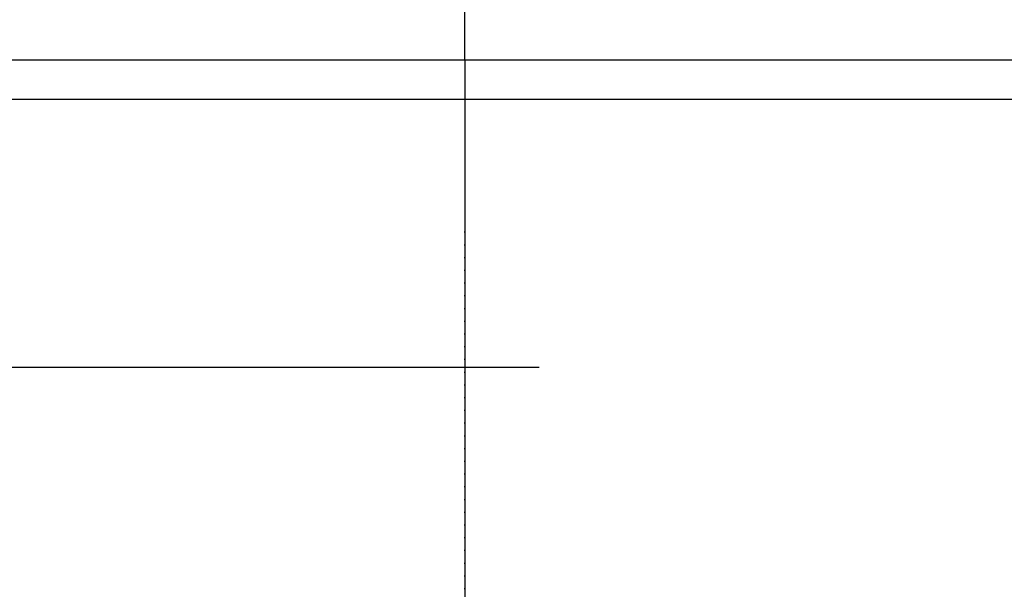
# Model space of a CAD drawing. Header units: metres. Extents: x 135527 to 1530300, y -118103 to -69281.
# Tile 18 of 89: x 151537 to 152036, y -106145 to -105857. Entities that reach past the tile are written whole.
import ezdxf

# ---------------------------------------------------------------- set-up
doc = ezdxf.new("R2010")
doc.units = ezdxf.units.M
doc.header["$LTSCALE"] = 0.1
doc.linetypes.add('DASHDOT2', pattern=[12.7, 6.35, -3.175, 0, -3.175])
doc.layers.get('DEFPOINTS').update_dxf_attribs({"color": 6})
for name, color, linetype in [('_01-STRAMIENEN', 8, 'DASHDOT2'), ('_02-section-thick', 3, 'Continuous'), ('_03-PROJECTION', 1, 'Continuous')]:
    doc.layers.add(name, color=color, linetype=linetype)
doc.styles.add('NIO 1_100 klein', font='arial.ttf', dxfattribs={"height": 200})
doc.styles.add('NIOstandard', font='arial.ttf')
doc.dimstyles.new('NIO-5-KLEIN', dxfattribs={"dimtxt": 10, "dimasz": 1, "dimexe": 2, "dimexo": 5, "dimgap": 1, "dimtad": 1, "dimdec": 0, "dimzin": 0, "dimdsep": 46, "dimtxsty": 'NIOstandard', "dimblk1": 'MAATSTR', "dimblk2": 'MAATSTR', "dimsah": 1, "dimcen": 0, "dimdle": 1.5, "dimse1": 1, "dimse2": 1, "dimclrd": 7, "dimclre": 256, "dimclrt": 256, "dimazin": 0, "dimtfac": 1, "dimtdec": 0, "dimtofl": 0, "dimtmove": 1, "dimatfit": 2, "dimldrblk": 'MAATSTR', "dimfxl": 1, "dimtvp": 1, "dimtolj": 1, "dimtzin": 0, "dimarcsym": 0})

# ---------------------------------------------------------------- blocks, each defined once
blk = doc.blocks.new('detailkader')
at = {"layer": 'DEFPOINTS'}
for q in [(1067.7, 1476.55), (1067.7, 41.55)]:
    blk.add_line((1067.7, 1426.55), q, dxfattribs=at)
for points in [[(92.7, 1426.55), (2067.7, 1426.55), (2067.7, 41.55), (92.7, 41.55)], [(112.7, 1406.55), (2047.7, 1406.55), (2047.7, 61.55), (112.7, 61.55)]]:
    blk.add_lwpolyline(points, close=True, dxfattribs=at)
at = {"layer": 'DEFPOINTS', "style": 'NIO 1_100 klein'}
blk.add_attdef('DETAILNUMMER', (110.88, 150.74), '', height=50, dxfattribs=at)
blk = doc.blocks.new('MAATSTR')
at = {"linetype": 'Continuous'}
for p, q in [((0, 5), (0, -5)), ((-4.167, 0), (4.167, 0))]:
    blk.add_line(p, q, dxfattribs=at)
at = {"linetype": 'Continuous', "const_width": 1.5}
blk.add_lwpolyline([(-0.75, 0, 1), (0.75, 0, 1)], format="xyb", close=True, dxfattribs=at)

msp = doc.modelspace()

# ---------------------------------------------------------------- hatches: boundary and pattern name
at = {"layer": '_03-PROJECTION'}
h = msp.add_hatch(dxfattribs=at)
h.set_pattern_fill('NET3', color=256, scale=2)
edge = h.paths.add_edge_path()
edge.add_arc((149802.36, -109923), 4142, 52.25795, 69.73133, ccw=False)
edge.add_line((152337.71, -106647.61), (152342.8, -106641.44))
edge.add_arc((149802.36, -109923), 4150, 52.2546, 69.73133)
h = msp.add_hatch(dxfattribs=at)
h.set_pattern_fill('ANSI37', color=256, scale=10)
h.set_pattern_definition([(45, (1732.915, -17937.796), (-22.4506403, 22.4506403), []), (135, (1732.915, -17937.796), (-22.4506403, -22.4506403), [])])
edge = h.paths.add_edge_path()
edge.add_line((151564.91, -106287.75), (151534.94, -106162.69))
edge.add_arc((149802.72, -109923.41), 4140.48, 65.26874, 69.68793)
edge.add_line((151240.02, -106040.4), (151240.02, -106147.46))
edge.add_arc((149802.36, -109923), 4040, 64.13358, 69.15414, ccw=False)

# ---------------------------------------------------------------- linework, layer by layer
at = {"layer": '_01-STRAMIENEN', "ltscale": 5}
msp.add_line((151762.84, -105959.45), (151762.84, -107043.13), dxfattribs=at)
at = {"layer": '_02-section-thick'}
msp.add_lwpolyline([(151237.24, -106037.48, -0.07639), (152337.71, -106647.61), (152342.8, -106641.44, 0.076405), (151240.02, -106029.98)], format="xyb", dxfattribs=at)

# ---------------------------------------------------------------- block references
at = {"layer": 'DEFPOINTS'}
msp.add_blockref('detailkader', (150695.13, -107303.58), dxfattribs=at)

# ---------------------------------------------------------------- leaders
at = {"layer": '_03-PROJECTION'}
msp.add_leader([(151327.88, -106140.45), (151524.41, -106032.64), (151800.43, -106032.64)], dimstyle='NIO-5-KLEIN', override={"dimasz": 5, "dimldrblk": 'Dot'}, dxfattribs=at)

doc.saveas('drawing.dxf')
